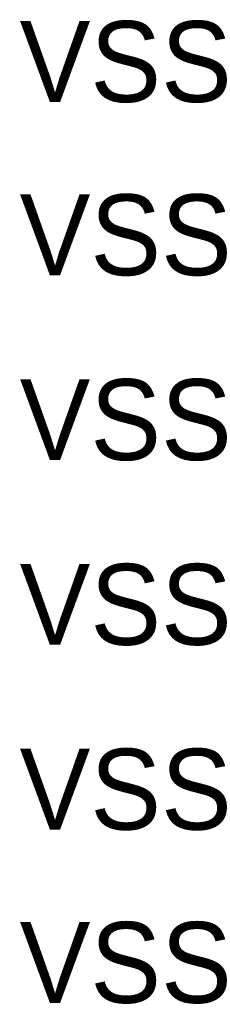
# Model space of a CAD drawing. Header units: inches. Extents: x 0 to 17, y 0 to 11.
# Tile 231 of 256: x 14.666 to 14.77, y 7.961 to 8.501. Entities that reach past the tile are written whole.
import ezdxf

# ---------------------------------------------------------------- set-up
doc = ezdxf.new("R2010")
doc.units = ezdxf.units.IN
doc.header["$MEASUREMENT"] = 0
doc.layers.add('Sheet', color=255, linetype='Continuous')

msp = doc.modelspace()

# ---------------------------------------------------------------- texts
at = {"layer": 'Sheet'}
for p in [(14.66567, 8.45617), (14.66567, 8.36101), (14.66567, 8.25952), (14.66567, 8.15802), (14.66567, 8.05652), (14.66567, 7.96136)]:
    msp.add_text('VSS', height=0.044406, dxfattribs=at).set_placement(p)

doc.saveas('drawing.dxf')
